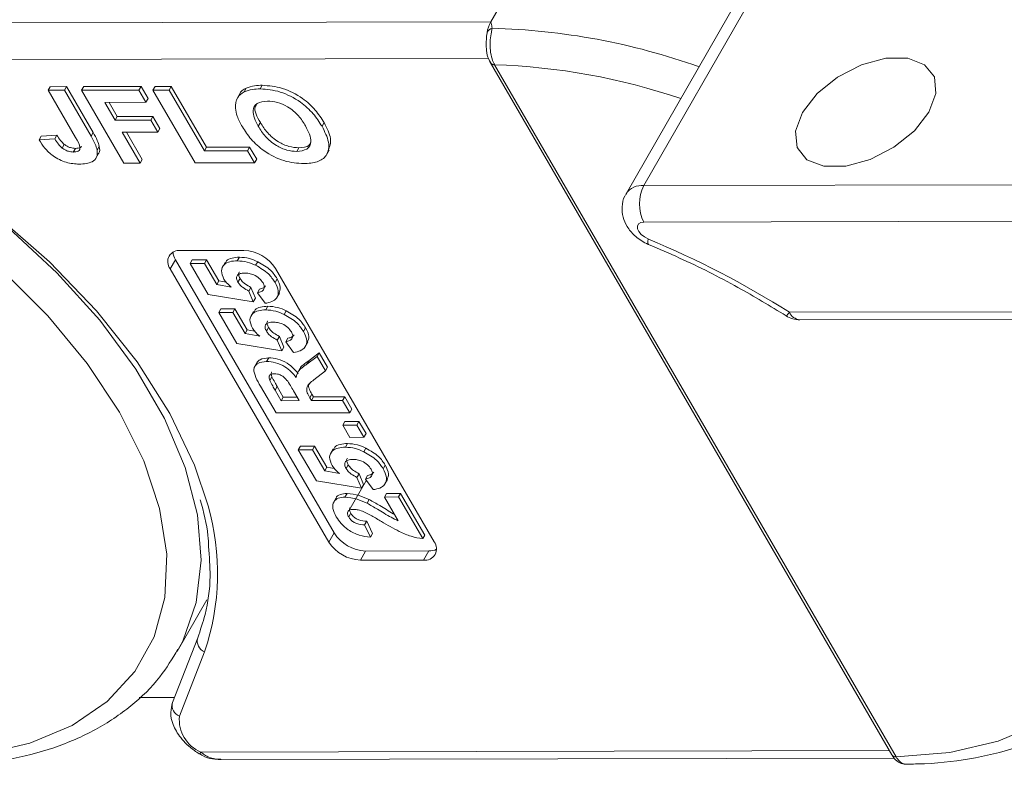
# Model space of a CAD drawing. Header units: millimetres. Extents: x 2623 to 3546, y -313 to 339.
# Tile 38 of 49: x 3190 to 3221, y 234 to 258. Entities that reach past the tile are written whole.
import ezdxf

# ---------------------------------------------------------------- set-up
doc = ezdxf.new("R2010")
doc.units = ezdxf.units.MM

msp = doc.modelspace()

# ---------------------------------------------------------------- linework, layer by layer
at = {"color": 7, "linetype": 'Continuous', "lineweight": 15}
for p, q in [((3204.791, 257.47), (3205.767, 259.169)), ((3213.444, 259.186), (3209.539, 252.389)), ((3212.895, 258.936), (3208.991, 252.14)), ((3204.791, 257.47), (3183.563, 257.423)), ((3182.835, 256.29), (3204.72, 256.338)), ((3204.781, 256.196), (3217.237, 234.73)), ((3204.909, 256.139), (3204.908, 256.141)), ((3217.365, 234.672), (3204.909, 256.139)), ((3191.06, 255.346), (3191.125, 255.459)), ((3191.125, 255.459), (3191.627, 255.46)), ((3191.562, 255.347), (3191.627, 255.46)), ((3191.627, 255.46), (3192.454, 254.036)), ((3192.098, 255.348), (3192.163, 255.462)), ((3192.163, 255.462), (3193.939, 255.466)), ((3193.873, 255.352), (3193.939, 255.466)), ((3193.939, 255.466), (3194.157, 255.089)), ((3194.309, 255.353), (3194.374, 255.467)), ((3194.374, 255.467), (3194.876, 255.468)), ((3194.811, 255.354), (3194.876, 255.468)), ((3194.876, 255.468), (3195.969, 253.584)), ((3197.139, 255.3), (3197.204, 255.413)), ((3197.638, 255.39), (3197.703, 255.503)), ((3191.06, 255.346), (3191.562, 255.347)), ((3191.909, 253.883), (3191.06, 255.346)), ((3191.562, 255.347), (3192.389, 253.922)), ((3192.098, 255.348), (3193.873, 255.352)), ((3193.41, 253.088), (3192.098, 255.348)), ((3193.873, 255.352), (3194.092, 254.976)), ((3194.092, 254.976), (3194.157, 255.089)), ((3194.309, 255.353), (3194.811, 255.354)), ((3195.62, 253.093), (3194.309, 255.353)), ((3194.811, 255.354), (3195.904, 253.471)), ((3197.01, 255.244), (3196.928, 255.102)), ((3194.092, 254.976), (3192.819, 254.973)), ((3192.819, 254.973), (3193.139, 254.422)), ((3192.95, 254.973), (3193.204, 254.536)), ((3193.139, 254.422), (3193.204, 254.536)), ((3193.204, 254.536), (3194.309, 254.538)), ((3194.244, 254.425), (3194.309, 254.538)), ((3194.309, 254.538), (3194.528, 254.161)), ((3193.139, 254.422), (3194.244, 254.425)), ((3194.244, 254.425), (3194.463, 254.048)), ((3194.463, 254.048), (3194.528, 254.161)), ((3197.577, 254.23), (3197.642, 254.344)), ((3199.555, 254.23), (3199.621, 254.344)), ((3190.778, 253.808), (3190.844, 253.921)), ((3190.844, 253.921), (3191.329, 253.951)), ((3191.264, 253.838), (3191.329, 253.951)), ((3192.389, 253.922), (3192.454, 254.036)), ((3194.463, 254.048), (3193.357, 254.046)), ((3193.357, 254.046), (3193.912, 253.089)), ((3193.488, 254.046), (3193.977, 253.203)), ((3190.778, 253.808), (3191.264, 253.838)), ((3191.495, 253.557), (3191.56, 253.67)), ((3192.581, 253.493), (3192.646, 253.606)), ((3195.904, 253.471), (3195.969, 253.584)), ((3195.969, 253.584), (3197.309, 253.587)), ((3197.244, 253.474), (3197.309, 253.587)), ((3197.309, 253.587), (3197.528, 253.211)), ((3198.771, 253.448), (3198.836, 253.562)), ((3191.837, 253.433), (3191.902, 253.546)), ((3192.542, 253.242), (3192.624, 253.384)), ((3195.904, 253.471), (3197.244, 253.474)), ((3197.244, 253.474), (3197.463, 253.097)), ((3199.692, 253.345), (3199.774, 253.487)), ((3193.912, 253.089), (3193.41, 253.088)), ((3193.912, 253.089), (3193.977, 253.203)), ((3197.463, 253.097), (3195.62, 253.093)), ((3197.463, 253.097), (3197.528, 253.211)), ((3209.539, 252.389), (3231.127, 252.437)), ((3231.129, 251.306), (3209.542, 251.258)), ((3195.172, 250.377), (3197.132, 250.381)), ((3195.01, 250.093), (3194.847, 249.81)), ((3199.927, 241.618), (3195.01, 250.093)), ((3195.466, 249.978), (3195.531, 250.091)), ((3195.466, 249.978), (3195.906, 249.979)), ((3196.025, 249.014), (3195.466, 249.978)), ((3195.531, 250.091), (3195.971, 250.092)), ((3195.906, 249.979), (3195.971, 250.092)), ((3195.906, 249.979), (3196.288, 249.32)), ((3195.971, 250.092), (3196.353, 249.434)), ((3196.549, 250.002), (3196.468, 249.86)), ((3196.925, 250.057), (3196.99, 250.17)), ((3197.495, 249.918), (3197.56, 250.031)), ((3199.765, 241.335), (3194.847, 249.81)), ((3198.113, 249.817), (3203.031, 241.342)), ((3196.288, 249.32), (3196.353, 249.434)), ((3196.288, 249.32), (3196.741, 249.244)), ((3196.353, 249.434), (3196.582, 249.395)), ((3196.947, 249.398), (3197.012, 249.511)), ((3198.097, 249.388), (3198.162, 249.501)), ((3197.422, 248.789), (3196.025, 249.014)), ((3197.284, 249.121), (3197.349, 249.234)), ((3197.284, 249.121), (3197.422, 248.789)), ((3197.349, 249.234), (3197.487, 248.902)), ((3197.549, 249.068), (3197.614, 249.182)), ((3197.79, 248.739), (3197.549, 249.068)), ((3198.153, 248.915), (3198.235, 249.057)), ((3197.422, 248.789), (3197.487, 248.902)), ((3196.349, 248.457), (3196.414, 248.57)), ((3196.349, 248.457), (3196.788, 248.458)), ((3196.908, 247.493), (3196.349, 248.457)), ((3196.414, 248.57), (3196.853, 248.571)), ((3196.788, 248.458), (3196.853, 248.571)), ((3196.788, 248.458), (3197.17, 247.799)), ((3196.853, 248.571), (3197.235, 247.912)), ((3197.432, 248.481), (3197.35, 248.339)), ((3197.808, 248.536), (3197.873, 248.649)), ((3198.378, 248.397), (3198.443, 248.51)), ((3214.054, 248.463), (3231.141, 248.501)), ((3214.381, 248.229), (3231.006, 248.266)), ((3197.17, 247.799), (3197.235, 247.912)), ((3197.17, 247.799), (3197.623, 247.722)), ((3197.235, 247.912), (3197.465, 247.874)), ((3197.83, 247.876), (3197.895, 247.99)), ((3198.98, 247.867), (3199.045, 247.98)), ((3198.305, 247.268), (3196.908, 247.493)), ((3198.166, 247.6), (3198.231, 247.713)), ((3198.166, 247.6), (3198.305, 247.268)), ((3198.231, 247.713), (3198.37, 247.381)), ((3198.432, 247.547), (3198.497, 247.661)), ((3198.672, 247.218), (3198.432, 247.547)), ((3199.036, 247.394), (3199.117, 247.536)), ((3198.305, 247.268), (3198.37, 247.381)), ((3199.152, 246.965), (3199.465, 247.206)), ((3199.4, 247.092), (3199.465, 247.206)), ((3199.465, 247.206), (3199.723, 246.761)), ((3197.543, 246.911), (3197.461, 246.769)), ((3197.835, 246.937), (3197.9, 247.05)), ((3199.086, 246.852), (3199.4, 247.092)), ((3199.086, 246.852), (3199.152, 246.965)), ((3199.4, 247.092), (3199.658, 246.648)), ((3198.878, 246.728), (3198.797, 246.586)), ((3199.658, 246.648), (3199.302, 246.366)), ((3199.658, 246.648), (3199.723, 246.761)), ((3197.934, 246.345), (3197.999, 246.458)), ((3198.129, 245.338), (3197.647, 246.168)), ((3198.102, 246.042), (3198.167, 246.156)), ((3198.102, 246.042), (3198.289, 245.719)), ((3198.167, 246.156), (3198.354, 245.832)), ((3198.846, 245.72), (3198.668, 246.027)), ((3199.178, 245.806), (3199.243, 245.92)), ((3199.243, 245.92), (3199.292, 245.835)), ((3198.289, 245.719), (3198.354, 245.832)), ((3198.289, 245.719), (3198.846, 245.72)), ((3198.354, 245.832), (3198.78, 245.833)), ((3199.178, 245.806), (3199.227, 245.721)), ((3199.227, 245.721), (3199.292, 245.835)), ((3199.227, 245.721), (3200.194, 245.723)), ((3199.292, 245.835), (3200.259, 245.837)), ((3200.194, 245.723), (3200.259, 245.837)), ((3200.194, 245.723), (3200.415, 245.343)), ((3200.259, 245.837), (3200.48, 245.456)), ((3200.415, 245.343), (3198.129, 245.338)), ((3200.415, 245.343), (3200.48, 245.456)), ((3200.196, 244.962), (3200.261, 245.075)), ((3200.261, 245.075), (3200.701, 245.076)), ((3200.636, 244.963), (3200.701, 245.076)), ((3200.701, 245.076), (3200.921, 244.696)), ((3200.196, 244.962), (3200.636, 244.963)), ((3200.417, 244.582), (3200.196, 244.962)), ((3200.636, 244.963), (3200.856, 244.583)), ((3200.856, 244.583), (3200.921, 244.696)), ((3200.279, 244.277), (3200.344, 244.39)), ((3200.856, 244.583), (3200.417, 244.582)), ((3198.82, 244.197), (3198.885, 244.311)), ((3198.82, 244.197), (3199.26, 244.198)), ((3199.379, 243.234), (3198.82, 244.197)), ((3198.885, 244.311), (3199.325, 244.311)), ((3199.26, 244.198), (3199.325, 244.311)), ((3199.26, 244.198), (3199.642, 243.54)), ((3199.325, 244.311), (3199.707, 243.653)), ((3199.903, 244.221), (3199.822, 244.08)), ((3200.849, 244.137), (3200.915, 244.251)), ((3199.642, 243.54), (3199.707, 243.653)), ((3199.642, 243.54), (3200.095, 243.463)), ((3199.707, 243.653), (3199.936, 243.614)), ((3200.301, 243.617), (3200.366, 243.73)), ((3201.451, 243.607), (3201.517, 243.721)), ((3200.776, 243.008), (3199.379, 243.234)), ((3200.931, 243.25), (3200.384, 242.298)), ((3200.638, 243.341), (3200.703, 243.454)), ((3200.638, 243.341), (3200.776, 243.008)), ((3200.703, 243.454), (3200.841, 243.122)), ((3200.903, 243.288), (3200.968, 243.401)), ((3201.144, 242.959), (3200.903, 243.288)), ((3201.507, 243.135), (3201.589, 243.276)), ((3200.776, 243.008), (3200.841, 243.122)), ((3199.996, 242.705), (3199.915, 242.564)), ((3200.266, 242.728), (3200.331, 242.841)), ((3200.951, 242.538), (3201.016, 242.651)), ((3201.491, 242.731), (3201.556, 242.844)), ((3201.491, 242.731), (3201.93, 242.732)), ((3201.917, 241.996), (3201.491, 242.731)), ((3201.556, 242.844), (3201.995, 242.845)), ((3201.93, 242.732), (3201.995, 242.845)), ((3201.93, 242.732), (3202.68, 241.439)), ((3201.995, 242.845), (3202.745, 241.552)), ((3200.382, 242.113), (3200.447, 242.226)), ((3200.877, 241.866), (3200.942, 241.98)), ((3200.942, 241.98), (3201.12, 241.599)), ((3200.877, 241.866), (3201.055, 241.486)), ((3199.927, 241.618), (3199.765, 241.335)), ((3201.055, 241.486), (3201.12, 241.599)), ((3202.68, 241.439), (3202.745, 241.552)), ((3200.908, 241.055), (3200.746, 240.772)), ((3202.868, 241.059), (3200.908, 241.055)), ((3202.868, 241.059), (3202.705, 240.776)), ((3202.705, 240.776), (3200.746, 240.772)), ((3195.061, 237.934), (3195.985, 239.543)), ((3195.699, 238.361), (3194.92, 236.358)), ((3195.13, 235.93), (3195.91, 237.933)), ((3194.981, 236.515), (3193.885, 236.513)), ((3217.157, 234.868), (3195.795, 234.82)), ((3196.43, 234.587), (3217.313, 234.634)), ((3217.367, 234.669), (3217.365, 234.672))]:
    msp.add_line(p, q, dxfattribs=at)
at = {"color": 7, "linetype": 'Continuous', "lineweight": 15, "flags": 128}
for points in [[(3204.662, 257.019), (3204.662, 257.028), (3204.676, 257.133)], [(3214.466, 254.663), (3214.918, 255.244), (3215.552, 255.756), (3216.291, 256.136), (3217.046, 256.34), (3217.727, 256.341), (3218.25, 256.141), (3218.554, 255.763), (3218.6, 255.252), (3218.385, 254.672), (3217.933, 254.09), (3217.299, 253.578), (3216.56, 253.198), (3215.804, 252.995), (3215.124, 252.993), (3214.6, 253.194), (3214.297, 253.572), (3214.25, 254.082), (3214.466, 254.663)], [(3174.863, 256.072), (3176.684, 255.941), (3178.589, 255.6), (3180.538, 255.054), (3182.494, 254.316), (3184.417, 253.399), (3186.27, 252.321), (3188.015, 251.105), (3189.618, 249.774), (3191.047, 248.355), (3192.273, 246.875), (3193.273, 245.366), (3194.026, 243.856), (3194.517, 242.375), (3194.736, 240.953), (3194.68, 239.618), (3194.349, 238.397), (3193.75, 237.315), (3192.894, 236.391), (3191.8, 235.646), (3190.488, 235.093), (3188.984, 234.744), (3187.319, 234.606)], [(3204.768, 256.23), (3204.769, 256.229), (3204.777, 256.203)], [(3195.097, 237.997), (3195.234, 238.26), (3195.652, 239.454), (3195.804, 240.768), (3195.688, 242.175), (3195.307, 243.651), (3194.666, 245.168), (3193.777, 246.699), (3192.658, 248.215), (3191.328, 249.689), (3189.813, 251.093), (3188.139, 252.402), (3186.337, 253.592), (3184.441, 254.641), (3183.689, 255.005)], [(3196.019, 242.455), (3195.598, 243.719), (3194.834, 245.319), (3193.816, 246.923), (3192.563, 248.502), (3191.098, 250.026), (3189.447, 251.468), (3187.641, 252.801), (3185.713, 254.002), (3183.699, 255.047)], [(3209.669, 250.737), (3209.556, 250.797), (3209.458, 250.875), (3209.386, 250.964), (3209.346, 251.054), (3209.344, 251.136), (3209.379, 251.201), (3209.447, 251.243), (3209.542, 251.258)], [(3209.669, 250.737), (3209.661, 250.654), (3209.666, 250.597), (3209.683, 250.567), (3209.688, 250.564)], [(3221.253, 248.245), (3222.32, 246.942), (3223.319, 245.432), (3224.072, 243.922), (3224.563, 242.441), (3224.783, 241.02), (3224.726, 239.685), (3224.395, 238.464), (3223.796, 237.381), (3222.941, 236.458), (3221.846, 235.712), (3220.534, 235.16), (3219.03, 234.81), (3217.365, 234.672)]]:
    msp.add_lwpolyline(points, dxfattribs=at)
at = {"color": 7, "linetype": 'Continuous', "lineweight": 15}
for centre, radius, start, end in [((3205.691, 256.974), 1.027, 151.137, 171.0902), ((3204.907, 257.029), 0.254, 107.4596, 155.8003), ((3204.306, 236.575), 20.702, 70.3927, 88.545), ((3204.892, 256.277), 0.136, 212.7295, 276.7279), ((3204.895, 256.279), 0.141, 215.8191, 275.7496), ((3204.304, 236.421), 19.727, 71.1305, 88.2425), ((3209.47, 251.813), 0.581, 83.1821, 145.5728), ((3210.632, 251.826), 1.229, 152.7297, 207.5188), ((3198.38, 223.6), 29.391, 57.7723, 67.413), ((3195.117, 250.032), 0.349, 80.921, 219.3383), ((3195.441, 250.365), 0.51, 184.4162, 212.2288), ((3197.079, 249.153), 1.229, 32.7297, 87.5188), ((3213.836, 248.561), 0.239, 299.2586, 335.7507), ((3214.415, 248.622), 0.394, 203.8254, 265.1109), ((3214.379, 249.029), 0.8, 237.793, 270.127), ((3188.855, 240.365), 7.462, 340.9768, 16.261), ((3200.799, 242), 1.229, 212.7297, 267.5188), ((3200.962, 242.283), 1.229, 212.7297, 267.5188), ((3202.76, 241.121), 0.349, 260.921, 39.3383), ((3202.886, 241.569), 0.51, 268.0228, 295.8286), ((3196.04, 238.263), 0.355, 163.8772, 248.3947), ((3195.261, 236.26), 0.355, 163.8772, 248.3947), ((3196.217, 235.827), 1.091, 174.5664, 247.2376), ((3195.661, 234.883), 0.147, 305.5712, 334.7652), ((3217.351, 234.812), 0.141, 215.8191, 275.7496), ((3217.351, 234.806), 0.137, 213.8474, 276.4731)]:
    msp.add_arc(centre, radius, start, end, dxfattribs=at)
for points, knots in [([(3204.908, 256.141), (3204.904, 256.149), (3204.864, 256.22), (3204.805, 256.382), (3204.766, 256.648), (3204.771, 256.916), (3204.805, 257.13), (3204.824, 257.232), (3204.831, 257.271)], [0, 0, 0, 0, 0.023484, 0.237307, 0.451092, 0.663769, 0.870555, 1, 1, 1, 1]), ([(3204.831, 257.271), (3204.83, 257.283), (3204.825, 257.352), (3204.806, 257.416), (3204.791, 257.469), (3204.791, 257.47)], [0, 0, 0, 0, 0.17537, 0.987913, 1, 1, 1, 1]), ([(3204.662, 257.018), (3204.661, 257.015), (3204.66, 256.993), (3204.654, 256.922), (3204.645, 256.78), (3204.656, 256.559), (3204.696, 256.346), (3204.766, 256.241), (3204.788, 256.208)], [0, 0, 0, 0, 0.017409, 0.103192, 0.271379, 0.521588, 0.852927, 1, 1, 1, 1]), ([(3197.003, 255.229), (3197.003, 255.231), (3197.022, 255.32), (3197.114, 255.367), (3197.204, 255.413)], [0, 0, 0, 0, 0.020404, 1, 1, 1, 1]), ([(3197.139, 255.3), (3197.222, 255.329), (3197.371, 255.382), (3197.556, 255.387), (3197.638, 255.39)], [0, 0, 0, 0, 0.559564, 1, 1, 1, 1]), ([(3197.204, 255.413), (3197.287, 255.443), (3197.436, 255.495), (3197.621, 255.501), (3197.703, 255.503)], [0, 0, 0, 0, 0.559564, 1, 1, 1, 1]), ([(3197.638, 255.39), (3197.842, 255.374), (3198.249, 255.343), (3198.867, 255.024), (3199.302, 254.625), (3199.471, 254.362), (3199.555, 254.23)], [0, 0, 0, 0, 0.2798307, 0.5586691, 0.7790056, 1, 1, 1, 1]), ([(3197.703, 255.503), (3197.907, 255.487), (3198.314, 255.456), (3198.932, 255.138), (3199.367, 254.738), (3199.536, 254.475), (3199.621, 254.344)], [0, 0, 0, 0, 0.279831, 0.558669, 0.779006, 1, 1, 1, 1]), ([(3196.866, 254.789), (3196.874, 254.91), (3196.887, 255.125), (3197.062, 255.246), (3197.139, 255.3)], [0, 0, 0, 0, 0.559956, 1, 1, 1, 1]), ([(3197.083, 254.214), (3197.022, 254.325), (3196.914, 254.521), (3196.881, 254.707), (3196.866, 254.789)], [0, 0, 0, 0, 0.560171, 1, 1, 1, 1]), ([(3197.863, 255.013), (3197.746, 255), (3197.512, 254.975), (3197.351, 254.681), (3197.491, 254.401), (3197.577, 254.23)], [0, 0, 0, 0, 0.280278, 0.559877, 1, 1, 1, 1]), ([(3197.544, 254.938), (3197.518, 254.904), (3197.409, 254.759), (3197.541, 254.524), (3197.642, 254.344)], [0, 0, 0, 0, 0.234942, 1, 1, 1, 1]), ([(3199.047, 254.24), (3198.98, 254.346), (3198.846, 254.558), (3198.529, 254.832), (3198.165, 254.992), (3197.964, 255.006), (3197.863, 255.013)], [0, 0, 0, 0, 0.281087, 0.560013, 0.779691, 1, 1, 1, 1]), ([(3198.99, 253.072), (3198.788, 253.086), (3198.385, 253.116), (3197.771, 253.428), (3197.335, 253.823), (3197.167, 254.084), (3197.083, 254.214)], [0, 0, 0, 0, 0.279942, 0.558704, 0.779045, 1, 1, 1, 1]), ([(3197.577, 254.23), (3197.645, 254.123), (3197.78, 253.91), (3198.102, 253.638), (3198.465, 253.473), (3198.669, 253.457), (3198.771, 253.448)], [0, 0, 0, 0, 0.281021, 0.560116, 0.779939, 1, 1, 1, 1]), ([(3197.642, 254.344), (3197.71, 254.237), (3197.845, 254.024), (3198.167, 253.752), (3198.53, 253.586), (3198.734, 253.57), (3198.836, 253.562)], [0, 0, 0, 0, 0.281021, 0.560116, 0.779939, 1, 1, 1, 1]), ([(3198.771, 253.448), (3198.887, 253.463), (3199.119, 253.491), (3199.271, 253.79), (3199.132, 254.069), (3199.047, 254.24)], [0, 0, 0, 0, 0.279991, 0.559768, 1, 1, 1, 1]), ([(3199.555, 254.23), (3199.64, 254.063), (3199.807, 253.73), (3199.738, 253.324), (3199.428, 253.101), (3199.136, 253.082), (3198.99, 253.072)], [0, 0, 0, 0, 0.280551, 0.559488, 0.779434, 1, 1, 1, 1]), ([(3199.621, 254.344), (3199.71, 254.173), (3199.881, 253.85), (3199.793, 253.598), (3199.751, 253.479)], [0, 0, 0, 0, 0.5263766, 1, 1, 1, 1]), ([(3191.329, 253.951), (3191.364, 253.897), (3191.425, 253.8), (3191.519, 253.71), (3191.56, 253.67)], [0, 0, 0, 0, 0.561018, 1, 1, 1, 1]), ([(3191.837, 253.433), (3191.895, 253.437), (3191.983, 253.442), (3192.047, 253.505), (3192.048, 253.646), (3191.97, 253.778), (3191.909, 253.883)], [0, 0, 0, 0, 0.249396, 0.374426, 0.499454, 1, 1, 1, 1]), ([(3192.389, 253.922), (3192.436, 253.841), (3192.519, 253.696), (3192.562, 253.555), (3192.581, 253.493)], [0, 0, 0, 0, 0.5602943, 1, 1, 1, 1]), ([(3192.454, 254.036), (3192.501, 253.954), (3192.584, 253.809), (3192.627, 253.668), (3192.646, 253.606)], [0, 0, 0, 0, 0.560294, 1, 1, 1, 1]), ([(3192.023, 253.056), (3191.89, 253.064), (3191.627, 253.08), (3191.218, 253.284), (3190.943, 253.55), (3190.833, 253.722), (3190.778, 253.808)], [0, 0, 0, 0, 0.280246, 0.558416, 0.778827, 1, 1, 1, 1]), ([(3191.264, 253.838), (3191.299, 253.783), (3191.36, 253.686), (3191.454, 253.596), (3191.495, 253.557)], [0, 0, 0, 0, 0.561018, 1, 1, 1, 1]), ([(3191.495, 253.557), (3191.525, 253.536), (3191.584, 253.494), (3191.706, 253.443), (3191.787, 253.437), (3191.837, 253.433)], [0, 0, 0, 0, 0.2806722, 0.5608436, 1, 1, 1, 1]), ([(3191.56, 253.67), (3191.59, 253.649), (3191.649, 253.607), (3191.771, 253.556), (3191.852, 253.55), (3191.902, 253.546)], [0, 0, 0, 0, 0.280672, 0.560844, 1, 1, 1, 1]), ([(3191.902, 253.546), (3191.962, 253.549), (3192.05, 253.552), (3192.087, 253.601), (3192.098, 253.616)], [0, 0, 0, 0, 0.695851, 1, 1, 1, 1]), ([(3192.646, 253.606), (3192.658, 253.525), (3192.672, 253.434), (3192.616, 253.38), (3192.61, 253.374)], [0, 0, 0, 0, 0.890152, 1, 1, 1, 1]), ([(3198.836, 253.562), (3198.96, 253.571), (3199.147, 253.585), (3199.195, 253.71), (3199.211, 253.752)], [0, 0, 0, 0, 0.666955, 1, 1, 1, 1]), ([(3192.581, 253.493), (3192.584, 253.417), (3192.589, 253.267), (3192.407, 253.084), (3192.168, 253.067), (3192.023, 253.056)], [0, 0, 0, 0, 0.280122, 0.560355, 1, 1, 1, 1]), ([(3209.001, 252.134), (3208.984, 252.112), (3208.896, 251.996), (3208.854, 251.736), (3208.882, 251.411), (3209.015, 251.104), (3209.256, 250.813), (3209.508, 250.642), (3209.666, 250.573), (3209.688, 250.564)], [0, 0, 0, 0, 0.044462, 0.223663, 0.386177, 0.550689, 0.736549, 0.964805, 1, 1, 1, 1]), ([(3209.688, 250.564), (3210.009, 250.426), (3210.944, 250.025), (3212.384, 249.302), (3213.458, 248.652), (3213.953, 248.352)], [0, 0, 0, 0, 0.220102, 0.640908, 1, 1, 1, 1]), ([(3196.514, 249.487), (3196.476, 249.577), (3196.4, 249.757), (3196.502, 249.944), (3196.688, 250.044), (3196.846, 250.053), (3196.925, 250.057)], [0, 0, 0, 0, 0.2790069, 0.5586194, 0.7790735, 1, 1, 1, 1]), ([(3196.559, 249.978), (3196.568, 250.006), (3196.597, 250.088), (3196.758, 250.155), (3196.912, 250.165), (3196.99, 250.17)], [0, 0, 0, 0, 0.1991688, 0.599156, 1, 1, 1, 1]), ([(3196.925, 250.057), (3197.028, 250.05), (3197.212, 250.037), (3197.409, 249.954), (3197.495, 249.918)], [0, 0, 0, 0, 0.559534, 1, 1, 1, 1]), ([(3196.99, 250.17), (3197.093, 250.163), (3197.278, 250.151), (3197.474, 250.068), (3197.56, 250.031)], [0, 0, 0, 0, 0.5595341, 1, 1, 1, 1]), ([(3197.495, 249.918), (3197.639, 249.835), (3197.898, 249.687), (3198.036, 249.479), (3198.097, 249.388)], [0, 0, 0, 0, 0.558353, 1, 1, 1, 1]), ([(3197.56, 250.031), (3197.705, 249.948), (3197.963, 249.8), (3198.101, 249.593), (3198.162, 249.501)], [0, 0, 0, 0, 0.5583531, 1, 1, 1, 1]), ([(3197.155, 249.677), (3197.104, 249.674), (3197.003, 249.67), (3196.91, 249.605), (3196.895, 249.504), (3196.93, 249.433), (3196.947, 249.398)], [0, 0, 0, 0, 0.2808976, 0.5594604, 0.779497, 1, 1, 1, 1]), ([(3196.99, 249.709), (3196.988, 249.707), (3196.96, 249.688), (3196.964, 249.614), (3196.996, 249.545), (3197.012, 249.511)], [0, 0, 0, 0, 0.039008, 0.518996, 1, 1, 1, 1]), ([(3197.726, 249.371), (3197.691, 249.419), (3197.622, 249.516), (3197.453, 249.624), (3197.29, 249.671), (3197.2, 249.675), (3197.155, 249.677)], [0, 0, 0, 0, 0.279573, 0.558664, 0.778923, 1, 1, 1, 1]), ([(3196.741, 249.244), (3196.689, 249.286), (3196.597, 249.363), (3196.539, 249.449), (3196.514, 249.487)], [0, 0, 0, 0, 0.559888, 1, 1, 1, 1]), ([(3196.947, 249.398), (3196.968, 249.367), (3197.01, 249.306), (3197.126, 249.207), (3197.224, 249.153), (3197.284, 249.121)], [0, 0, 0, 0, 0.279963, 0.560065, 1, 1, 1, 1]), ([(3197.012, 249.511), (3197.033, 249.48), (3197.075, 249.419), (3197.191, 249.32), (3197.289, 249.267), (3197.349, 249.234)], [0, 0, 0, 0, 0.279963, 0.560065, 1, 1, 1, 1]), ([(3197.549, 249.068), (3197.594, 249.077), (3197.685, 249.094), (3197.755, 249.171), (3197.773, 249.267), (3197.741, 249.336), (3197.726, 249.371)], [0, 0, 0, 0, 0.2803, 0.559961, 0.780042, 1, 1, 1, 1]), ([(3197.614, 249.182), (3197.661, 249.19), (3197.747, 249.204), (3197.786, 249.259), (3197.805, 249.284)], [0, 0, 0, 0, 0.539318, 1, 1, 1, 1]), ([(3198.097, 249.388), (3198.141, 249.297), (3198.229, 249.115), (3198.171, 248.903), (3198.01, 248.779), (3197.863, 248.752), (3197.79, 248.739)], [0, 0, 0, 0, 0.279948, 0.559031, 0.779331, 1, 1, 1, 1]), ([(3198.162, 249.501), (3198.209, 249.408), (3198.296, 249.236), (3198.242, 249.107), (3198.216, 249.047)], [0, 0, 0, 0, 0.5395514, 1, 1, 1, 1]), ([(3197.396, 247.966), (3197.358, 248.056), (3197.283, 248.235), (3197.385, 248.423), (3197.571, 248.522), (3197.729, 248.531), (3197.808, 248.536)], [0, 0, 0, 0, 0.279007, 0.558619, 0.779074, 1, 1, 1, 1]), ([(3197.441, 248.457), (3197.451, 248.484), (3197.48, 248.567), (3197.64, 248.633), (3197.795, 248.644), (3197.873, 248.649)], [0, 0, 0, 0, 0.1991688, 0.599156, 1, 1, 1, 1]), ([(3197.808, 248.536), (3197.911, 248.529), (3198.095, 248.516), (3198.292, 248.433), (3198.378, 248.397)], [0, 0, 0, 0, 0.559534, 1, 1, 1, 1]), ([(3197.873, 248.649), (3197.976, 248.642), (3198.16, 248.629), (3198.357, 248.547), (3198.443, 248.51)], [0, 0, 0, 0, 0.559534, 1, 1, 1, 1]), ([(3198.378, 248.397), (3198.522, 248.314), (3198.78, 248.166), (3198.919, 247.958), (3198.98, 247.867)], [0, 0, 0, 0, 0.558353, 1, 1, 1, 1]), ([(3198.443, 248.51), (3198.587, 248.427), (3198.845, 248.279), (3198.984, 248.072), (3199.045, 247.98)], [0, 0, 0, 0, 0.5583531, 1, 1, 1, 1]), ([(3198.038, 248.156), (3197.987, 248.153), (3197.886, 248.149), (3197.793, 248.084), (3197.778, 247.983), (3197.813, 247.912), (3197.83, 247.876)], [0, 0, 0, 0, 0.280898, 0.55946, 0.779497, 1, 1, 1, 1]), ([(3197.872, 248.187), (3197.87, 248.186), (3197.843, 248.167), (3197.847, 248.093), (3197.879, 248.024), (3197.895, 247.99)], [0, 0, 0, 0, 0.039008, 0.518996, 1, 1, 1, 1]), ([(3198.608, 247.85), (3198.574, 247.898), (3198.505, 247.995), (3198.336, 248.103), (3198.173, 248.15), (3198.083, 248.154), (3198.038, 248.156)], [0, 0, 0, 0, 0.279573, 0.558664, 0.778923, 1, 1, 1, 1]), ([(3197.623, 247.722), (3197.572, 247.765), (3197.479, 247.842), (3197.422, 247.928), (3197.396, 247.966)], [0, 0, 0, 0, 0.559888, 1, 1, 1, 1]), ([(3197.83, 247.876), (3197.851, 247.846), (3197.892, 247.785), (3198.008, 247.685), (3198.106, 247.632), (3198.166, 247.6)], [0, 0, 0, 0, 0.279963, 0.560065, 1, 1, 1, 1]), ([(3197.895, 247.99), (3197.916, 247.959), (3197.958, 247.898), (3198.073, 247.799), (3198.172, 247.746), (3198.231, 247.713)], [0, 0, 0, 0, 0.279963, 0.560065, 1, 1, 1, 1]), ([(3198.432, 247.547), (3198.477, 247.556), (3198.567, 247.573), (3198.638, 247.65), (3198.656, 247.746), (3198.624, 247.815), (3198.608, 247.85)], [0, 0, 0, 0, 0.2803, 0.559961, 0.780042, 1, 1, 1, 1]), ([(3198.497, 247.661), (3198.543, 247.668), (3198.629, 247.683), (3198.669, 247.738), (3198.687, 247.763)], [0, 0, 0, 0, 0.539318, 1, 1, 1, 1]), ([(3198.98, 247.867), (3199.024, 247.775), (3199.112, 247.594), (3199.054, 247.382), (3198.893, 247.258), (3198.746, 247.231), (3198.672, 247.218)], [0, 0, 0, 0, 0.2799484, 0.5590305, 0.7793307, 1, 1, 1, 1]), ([(3199.045, 247.98), (3199.092, 247.887), (3199.179, 247.715), (3199.124, 247.586), (3199.099, 247.526)], [0, 0, 0, 0, 0.539551, 1, 1, 1, 1]), ([(3197.647, 246.168), (3197.597, 246.258), (3197.496, 246.437), (3197.418, 246.666), (3197.474, 246.806), (3197.589, 246.909), (3197.737, 246.926), (3197.835, 246.937)], [0, 0, 0, 0, 0.251143, 0.500527, 0.625735, 0.75105, 1, 1, 1, 1]), ([(3197.539, 246.894), (3197.541, 246.901), (3197.555, 246.943), (3197.659, 247.02), (3197.804, 247.038), (3197.9, 247.05)], [0, 0, 0, 0, 0.060138, 0.37483, 1, 1, 1, 1]), ([(3197.835, 246.937), (3197.927, 246.93), (3198.111, 246.917), (3198.394, 246.79), (3198.609, 246.618), (3198.704, 246.501), (3198.752, 246.442)], [0, 0, 0, 0, 0.279954, 0.558933, 0.779174, 1, 1, 1, 1]), ([(3197.9, 247.05), (3197.993, 247.044), (3198.176, 247.031), (3198.46, 246.903), (3198.674, 246.731), (3198.769, 246.614), (3198.817, 246.555)], [0, 0, 0, 0, 0.279954, 0.558933, 0.779174, 1, 1, 1, 1]), ([(3198.752, 246.442), (3198.767, 246.503), (3198.791, 246.602), (3198.889, 246.704), (3198.984, 246.781), (3199.052, 246.828), (3199.086, 246.852)], [0, 0, 0, 0, 0.339579, 0.559591, 0.779787, 1, 1, 1, 1]), ([(3198.873, 246.712), (3198.874, 246.717), (3198.888, 246.76), (3198.957, 246.816), (3199.049, 246.894), (3199.117, 246.941), (3199.152, 246.965)], [0, 0, 0, 0, 0.0422393, 0.3613064, 0.6806403, 1, 1, 1, 1]), ([(3198.076, 246.556), (3198.04, 246.554), (3197.969, 246.548), (3197.898, 246.476), (3197.92, 246.394), (3197.934, 246.345)], [0, 0, 0, 0, 0.281129, 0.561183, 1, 1, 1, 1]), ([(3197.995, 246.606), (3197.992, 246.603), (3197.957, 246.571), (3197.979, 246.512), (3197.999, 246.458)], [0, 0, 0, 0, 0.102699, 1, 1, 1, 1]), ([(3198.668, 246.027), (3198.608, 246.139), (3198.532, 246.279), (3198.387, 246.442), (3198.288, 246.509), (3198.176, 246.551), (3198.11, 246.555), (3198.076, 246.556)], [0, 0, 0, 0, 0.500962, 0.625785, 0.750436, 0.875032, 1, 1, 1, 1]), ([(3197.934, 246.345), (3197.963, 246.288), (3198.017, 246.188), (3198.076, 246.087), (3198.102, 246.042)], [0, 0, 0, 0, 0.559921, 1, 1, 1, 1]), ([(3197.999, 246.458), (3198.029, 246.402), (3198.082, 246.301), (3198.141, 246.2), (3198.167, 246.156)], [0, 0, 0, 0, 0.559921, 1, 1, 1, 1]), ([(3199.302, 246.366), (3199.205, 246.294), (3199.069, 246.195), (3199.083, 245.967), (3199.146, 245.86), (3199.178, 245.806)], [0, 0, 0, 0, 0.5610215, 0.7792953, 1, 1, 1, 1]), ([(3199.175, 246.252), (3199.166, 246.243), (3199.125, 246.203), (3199.153, 246.077), (3199.213, 245.972), (3199.243, 245.92)], [0, 0, 0, 0, 0.125145, 0.56015, 1, 1, 1, 1]), ([(3199.913, 244.198), (3199.922, 244.225), (3199.951, 244.307), (3200.112, 244.374), (3200.267, 244.385), (3200.344, 244.39)], [0, 0, 0, 0, 0.199169, 0.599156, 1, 1, 1, 1]), ([(3200.344, 244.39), (3200.447, 244.383), (3200.632, 244.37), (3200.828, 244.287), (3200.915, 244.251)], [0, 0, 0, 0, 0.559534, 1, 1, 1, 1]), ([(3199.868, 243.707), (3199.83, 243.797), (3199.754, 243.976), (3199.856, 244.164), (3200.042, 244.263), (3200.2, 244.272), (3200.279, 244.277)], [0, 0, 0, 0, 0.2790069, 0.5586194, 0.7790735, 1, 1, 1, 1]), ([(3200.279, 244.277), (3200.382, 244.27), (3200.567, 244.257), (3200.763, 244.174), (3200.849, 244.137)], [0, 0, 0, 0, 0.559534, 1, 1, 1, 1]), ([(3200.849, 244.137), (3200.994, 244.055), (3201.252, 243.907), (3201.39, 243.699), (3201.451, 243.607)], [0, 0, 0, 0, 0.558353, 1, 1, 1, 1]), ([(3200.915, 244.251), (3201.059, 244.168), (3201.317, 244.02), (3201.455, 243.812), (3201.517, 243.721)], [0, 0, 0, 0, 0.558353, 1, 1, 1, 1]), ([(3200.509, 243.896), (3200.458, 243.894), (3200.357, 243.889), (3200.264, 243.824), (3200.249, 243.723), (3200.284, 243.652), (3200.301, 243.617)], [0, 0, 0, 0, 0.280898, 0.55946, 0.779497, 1, 1, 1, 1]), ([(3200.344, 243.928), (3200.342, 243.927), (3200.314, 243.908), (3200.318, 243.834), (3200.35, 243.765), (3200.366, 243.73)], [0, 0, 0, 0, 0.039008, 0.518996, 1, 1, 1, 1]), ([(3201.08, 243.591), (3201.045, 243.639), (3200.976, 243.736), (3200.807, 243.844), (3200.644, 243.891), (3200.554, 243.895), (3200.509, 243.896)], [0, 0, 0, 0, 0.279573, 0.558664, 0.778923, 1, 1, 1, 1]), ([(3200.095, 243.463), (3200.043, 243.506), (3199.951, 243.582), (3199.893, 243.669), (3199.868, 243.707)], [0, 0, 0, 0, 0.559888, 1, 1, 1, 1]), ([(3200.301, 243.617), (3200.322, 243.587), (3200.364, 243.525), (3200.48, 243.426), (3200.578, 243.373), (3200.638, 243.341)], [0, 0, 0, 0, 0.279963, 0.560065, 1, 1, 1, 1]), ([(3200.366, 243.73), (3200.387, 243.7), (3200.429, 243.639), (3200.545, 243.539), (3200.643, 243.486), (3200.703, 243.454)], [0, 0, 0, 0, 0.2799631, 0.5600652, 1, 1, 1, 1]), ([(3200.903, 243.288), (3200.948, 243.297), (3201.039, 243.314), (3201.109, 243.391), (3201.127, 243.487), (3201.096, 243.556), (3201.08, 243.591)], [0, 0, 0, 0, 0.2803, 0.559961, 0.780042, 1, 1, 1, 1]), ([(3200.968, 243.401), (3201.015, 243.409), (3201.101, 243.424), (3201.14, 243.479), (3201.159, 243.504)], [0, 0, 0, 0, 0.539318, 1, 1, 1, 1]), ([(3201.451, 243.607), (3201.495, 243.516), (3201.583, 243.334), (3201.525, 243.122), (3201.364, 242.998), (3201.217, 242.972), (3201.144, 242.959)], [0, 0, 0, 0, 0.279948, 0.559031, 0.779331, 1, 1, 1, 1]), ([(3201.517, 243.721), (3201.563, 243.628), (3201.65, 243.456), (3201.596, 243.326), (3201.57, 243.267)], [0, 0, 0, 0, 0.539551, 1, 1, 1, 1]), ([(3195.777, 242.648), (3195.88, 242.27), (3196.017, 241.77), (3196.031, 241.31), (3196.034, 241.198)], [0, 0, 0, 0, 0.755894, 1, 1, 1, 1]), ([(3199.996, 242.12), (3199.953, 242.206), (3199.867, 242.376), (3199.9, 242.583), (3200.044, 242.709), (3200.192, 242.722), (3200.266, 242.728)], [0, 0, 0, 0, 0.2805682, 0.5597501, 0.7797946, 1, 1, 1, 1]), ([(3199.991, 242.69), (3199.991, 242.693), (3200, 242.752), (3200.117, 242.819), (3200.26, 242.834), (3200.331, 242.841)], [0, 0, 0, 0, 0.023917, 0.51178, 1, 1, 1, 1]), ([(3200.266, 242.728), (3200.391, 242.715), (3200.615, 242.692), (3200.848, 242.585), (3200.951, 242.538)], [0, 0, 0, 0, 0.558458, 1, 1, 1, 1]), ([(3200.331, 242.841), (3200.456, 242.829), (3200.68, 242.806), (3200.913, 242.698), (3201.016, 242.651)], [0, 0, 0, 0, 0.558458, 1, 1, 1, 1]), ([(3201.016, 242.651), (3201.126, 242.591), (3201.308, 242.491), (3201.554, 242.341), (3201.702, 242.243), (3201.788, 242.202), (3201.8, 242.197)], [0, 0, 0, 0, 0.415843, 0.685175, 0.954499, 1, 1, 1, 1]), ([(3200.546, 242.348), (3200.504, 242.346), (3200.42, 242.341), (3200.346, 242.286), (3200.338, 242.2), (3200.367, 242.142), (3200.382, 242.113)], [0, 0, 0, 0, 0.2806635, 0.5594614, 0.7793655, 1, 1, 1, 1]), ([(3200.424, 242.392), (3200.422, 242.39), (3200.4, 242.374), (3200.406, 242.311), (3200.433, 242.255), (3200.447, 242.226)], [0, 0, 0, 0, 0.04425, 0.521333, 1, 1, 1, 1]), ([(3200.854, 242.273), (3200.794, 242.296), (3200.688, 242.337), (3200.589, 242.345), (3200.546, 242.348)], [0, 0, 0, 0, 0.5601166, 1, 1, 1, 1]), ([(3201.398, 241.971), (3201.298, 242.031), (3201.12, 242.137), (3200.935, 242.232), (3200.854, 242.273)], [0, 0, 0, 0, 0.560235, 1, 1, 1, 1]), ([(3200.951, 242.538), (3201.061, 242.477), (3201.243, 242.378), (3201.488, 242.226), (3201.696, 242.096), (3201.843, 242.029), (3201.917, 241.996)], [0, 0, 0, 0, 0.3399849, 0.5601859, 0.7803799, 1, 1, 1, 1]), ([(3201.055, 241.486), (3200.942, 241.499), (3200.717, 241.526), (3200.38, 241.689), (3200.137, 241.905), (3200.043, 242.048), (3199.996, 242.12)], [0, 0, 0, 0, 0.280752, 0.55897, 0.779275, 1, 1, 1, 1]), ([(3200.382, 242.113), (3200.4, 242.085), (3200.436, 242.03), (3200.527, 241.956), (3200.683, 241.882), (3200.797, 241.873), (3200.877, 241.866)], [0, 0, 0, 0, 0.1872361, 0.3740839, 0.5606964, 1, 1, 1, 1]), ([(3200.447, 242.226), (3200.465, 242.198), (3200.501, 242.143), (3200.592, 242.069), (3200.748, 241.995), (3200.862, 241.986), (3200.942, 241.98)], [0, 0, 0, 0, 0.1872361, 0.3740839, 0.5606964, 1, 1, 1, 1]), ([(3202.68, 241.439), (3202.561, 241.457), (3202.322, 241.494), (3201.879, 241.69), (3201.581, 241.865), (3201.398, 241.971)], [0, 0, 0, 0, 0.279551, 0.559332, 1, 1, 1, 1]), ([(3196.034, 241.198), (3196.059, 240.885), (3196.12, 240.144), (3195.983, 239.201), (3195.781, 238.601), (3195.699, 238.361)], [0, 0, 0, 0, 0.303878, 0.721092, 1, 1, 1, 1]), ([(3187.644, 234.378), (3187.832, 234.381), (3188.576, 234.394), (3189.804, 234.551), (3191.256, 234.923), (3192.549, 235.485), (3193.651, 236.226), (3194.52, 237.066), (3194.91, 237.718), (3195.086, 238.013)], [0, 0, 0, 0, 0.0552604, 0.219392, 0.3836254, 0.5471593, 0.7090635, 0.8685229, 1, 1, 1, 1]), ([(3217.691, 234.444), (3217.878, 234.448), (3218.622, 234.46), (3219.85, 234.617), (3221.302, 234.989), (3222.595, 235.551), (3223.698, 236.292), (3224.567, 237.132), (3224.956, 237.784), (3225.132, 238.079)], [0, 0, 0, 0, 0.0552604, 0.219392, 0.3836254, 0.5471593, 0.7090635, 0.8685229, 1, 1, 1, 1]), ([(3194.92, 236.358), (3194.894, 236.255), (3194.835, 236.031), (3194.921, 235.649), (3195.16, 235.241), (3195.476, 234.94), (3195.696, 234.797), (3195.747, 234.763)], [0, 0, 0, 0, 0.17956, 0.389755, 0.635768, 0.914648, 1, 1, 1, 1]), ([(3195.753, 234.772), (3195.783, 234.751), (3195.903, 234.664), (3196.136, 234.6), (3196.333, 234.6), (3196.418, 234.6)], [0, 0, 0, 0, 0.158147, 0.632476, 1, 1, 1, 1]), ([(3195.795, 234.82), (3195.833, 234.789), (3195.911, 234.725), (3196.058, 234.651), (3196.231, 234.6), (3196.363, 234.586), (3196.43, 234.587), (3196.43, 234.587)], [0, 0, 0, 0, 0.2129731, 0.4320325, 0.7107607, 0.9998322, 1, 1, 1, 1]), ([(3217.244, 234.732), (3217.254, 234.711), (3217.299, 234.616), (3217.426, 234.511), (3217.58, 234.436), (3217.668, 234.445), (3217.692, 234.447)], [0, 0, 0, 0, 0.120183, 0.528452, 0.870742, 1, 1, 1, 1]), ([(3217.691, 234.448), (3217.665, 234.447), (3217.59, 234.442), (3217.472, 234.52), (3217.4, 234.623), (3217.367, 234.669)], [0, 0, 0, 0, 0.2260296, 0.6508237, 1, 1, 1, 1])]:
    msp.add_open_spline(points, degree=3, knots=knots, dxfattribs=at)

doc.saveas('drawing.dxf')
